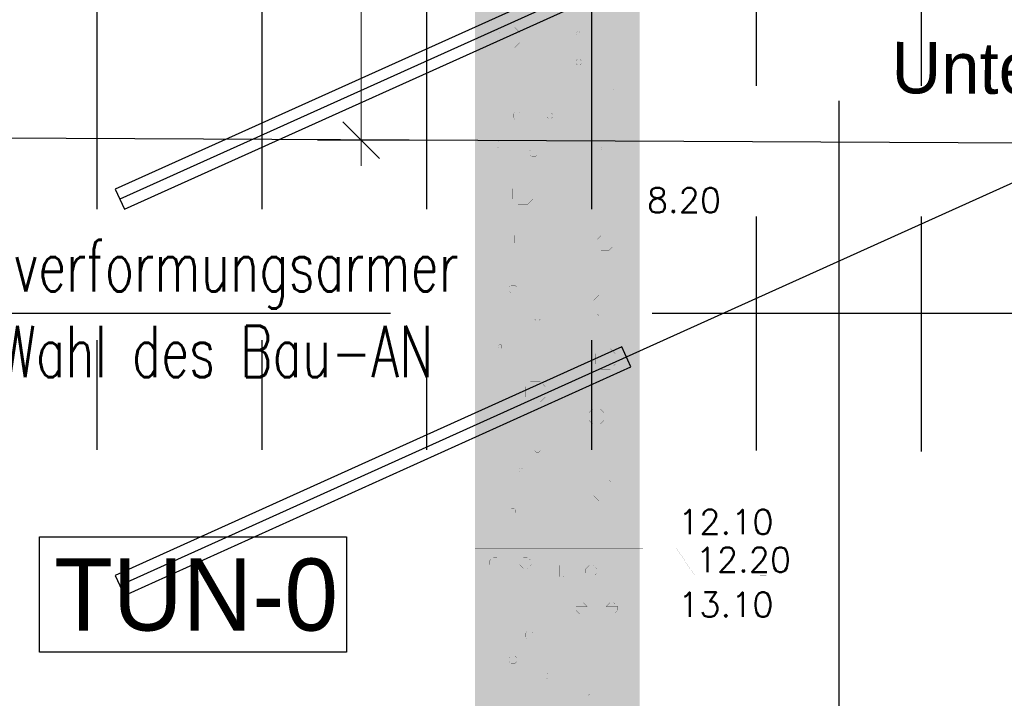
# Model space of a CAD drawing. Header units: metres. Extents: x 3458045 to 3462392, y 5482308 to 5484762.
# Tile 203 of 256: x 3460031 to 3460043, y 5483990 to 5483998. Entities that reach past the tile are written whole.
import ezdxf

# ---------------------------------------------------------------- set-up
doc = ezdxf.new("R2010")
doc.units = ezdxf.units.M
doc.header["$PDMODE"] = 3
doc.header["$PDSIZE"] = 0.1
for name, pattern in [('AUSGEZOGEN', [2, 1, 1]), ('DURCHGEZOGEN', [0]), ('VERDECKT', [9.525, 6.35, -3.175]), ('VERDECKT2', [4.7625, 3.175, -1.5875])]:
    doc.linetypes.add(name, pattern=pattern)
doc.layers.get('0').update_dxf_attribs({"linetype": 'CONTINUOUS'})
doc.layers.get('DEFPOINTS').update_dxf_attribs({"linetype": 'CONTINUOUS'})
for name, color, linetype in [('-SP_TEXT', 2, 'CONTINUOUS'), ('-SP_VERM', 1, 'CONTINUOUS'), ('BAUER_BK BESTAND', 170, 'CONTINUOUS'), ('GGUFUELLUNG', 7, 'DURCHGEZOGEN'), ('GGULINIE', 7, 'DURCHGEZOGEN'), ('GGUTEXT', 7, 'DURCHGEZOGEN'), ('SP_BAUGRUBE-ANKER', 211, 'AUSGEZOGEN'), ('SP_BAUGRUBE-TEXT', 210, 'AUSGEZOGEN'), ('SP_BAUGRUBE-UWB-Sohle', 1, 'AUSGEZOGEN'), ('SP_BAUGRUBE-VERBAU', 210, 'AUSGEZOGEN'), ('SP_TEXT', 2, 'CONTINUOUS'), ('SP_Verbau', 212, 'CONTINUOUS'), ('SP_VERM', 1, 'CONTINUOUS')]:
    doc.layers.add(name, color=color, linetype=linetype)
doc.layers.add('SP_Höhenplan-Beschriftung-Linien', color=2, linetype='CONTINUOUS', lineweight=25)
doc.styles.add('K_ISOCP', font='k_isocp.shx')
doc.styles.add('SP_F', font='romans.shx', dxfattribs={"width": 0.7, "bigfont": 'sp_f.shx'})
doc.styles.get("Standard").update_dxf_attribs({"font": 'txt.shx'})
doc.dimstyles.new('SOFI25$0', dxfattribs={"dimtxt": 2.5, "dimasz": 0.25, "dimexe": 0.9, "dimexo": 0.625, "dimgap": 0.675, "dimtad": 1, "dimdec": 3, "dimrnd": 0.001, "dimzin": 1, "dimdsep": 46, "dimtxsty": 'SP_F', "dimblk1": 'SOF_BEMSTR1', "dimblk2": 'SOF_BEMSTR2', "dimsah": 1, "dimcen": 2.5, "dimse1": 1, "dimse2": 1, "dimclrd": 1, "dimclre": 1, "dimclrt": 1, "dimaunit": 2, "dimadec": 3, "dimazin": 0, "dimtfac": 1, "dimtdec": 3, "dimtmove": 0, "dimatfit": 3, "dimfxl": 1, "dimtolj": 1, "dimtzin": 0, "dimlwd": 0, "dimlwe": 0, "dimarcsym": 0})
doc.dimstyles.new('SOFI35$0', dxfattribs={"dimtxt": 3.5, "dimasz": 0.35, "dimexe": 0.9, "dimexo": 0.625, "dimgap": 0.945, "dimtad": 1, "dimdec": 3, "dimrnd": 0.001, "dimzin": 1, "dimdsep": 46, "dimtxsty": 'SP_F', "dimblk1": 'SOF_BEMSTR1', "dimblk2": 'SOF_BEMSTR2', "dimsah": 1, "dimcen": 3.5, "dimse1": 1, "dimse2": 1, "dimclrd": 1, "dimclre": 1, "dimclrt": 2, "dimaunit": 2, "dimazin": 0, "dimtfac": 1, "dimtdec": 3, "dimtmove": 0, "dimatfit": 3, "dimfxl": 1, "dimtolj": 1, "dimtzin": 0, "dimlwd": 0, "dimlwe": 0, "dimarcsym": 0})

# ---------------------------------------------------------------- blocks, each defined once
blk = doc.blocks.new('SOF_BEMSTR1')
at = {"color": 0, "linetype": 'ByBlock', "lineweight": -2}
for p, q in [((0, 20), (0, -8.5)), ((3.535, 3.535), (-3.535, -3.535)), ((-5, 0), (5, 0))]:
    blk.add_line(p, q, dxfattribs=at)
blk = doc.blocks.new('SOF_BEMSTR2')
at = {"color": 0, "linetype": 'ByBlock', "lineweight": -2}
for p, q in [((0, -20), (0, 8.5)), ((3.535, 3.535), (-3.535, -3.535)), ((-5, 0), (5, 0))]:
    blk.add_line(p, q, dxfattribs=at)
blk = doc.blocks.new('*D115')
at = {"layer": 'DEFPOINTS', "color": 0, "linetype": 'AUSGEZOGEN', "transparency": 16777216}
for p in [(3460025.018, 5483994.675), (3460040.558, 5483994.675), (3460025.018, 5483988.277)]:
    blk.add_point(p, dxfattribs=at)
at = {"layer": 'SP_VERM', "color": 1, "linetype": 'AUSGEZOGEN', "lineweight": 0, "transparency": 16777216}
blk.add_line((3460040.47, 5483988.277), (3460025.105, 5483988.277), dxfattribs=at)
at = {"layer": 'SP_VERM', "color": 1, "linetype": 'AUSGEZOGEN', "lineweight": 0, "transparency": 16777216, "xscale": 0.08750000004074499, "yscale": 0.08750000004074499, "zscale": 0.08750000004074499, "rotation": 180}
blk.add_blockref('SOF_BEMSTR2', (3460025.018, 5483988.277), dxfattribs=at)
at = {"layer": 'SP_VERM', "color": 1, "linetype": 'AUSGEZOGEN', "lineweight": 0, "transparency": 16777216, "xscale": 0.08750000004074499, "yscale": 0.08750000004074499, "zscale": 0.08750000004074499}
blk.add_blockref('SOF_BEMSTR1', (3460040.558, 5483988.277), dxfattribs=at)
at = {"layer": 'SP_VERM', "color": 2, "linetype": 'AUSGEZOGEN', "transparency": 16777216, "insert": (3460032.788, 5483988.951), "char_height": 0.875, "attachment_point": 5, "style": 'SP_F'}
blk.add_mtext('\\A1;\\A1;15.54{\\H.7x;\\S^ ;}', dxfattribs=at)
blk = doc.blocks.new('*D116')
at = {"layer": 'DEFPOINTS', "color": 0, "linetype": 'AUSGEZOGEN', "transparency": 16777216}
for p in [(3460040.558, 5483994.675), (3460050.558, 5483994.675), (3460040.558, 5483988.277)]:
    blk.add_point(p, dxfattribs=at)
at = {"layer": 'SP_VERM', "color": 1, "linetype": 'AUSGEZOGEN', "lineweight": 0, "transparency": 16777216}
blk.add_line((3460050.47, 5483988.277), (3460040.645, 5483988.277), dxfattribs=at)
at = {"layer": 'SP_VERM', "color": 1, "linetype": 'AUSGEZOGEN', "lineweight": 0, "transparency": 16777216, "xscale": 0.08750000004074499, "yscale": 0.08750000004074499, "zscale": 0.08750000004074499, "rotation": 180}
blk.add_blockref('SOF_BEMSTR2', (3460040.558, 5483988.277), dxfattribs=at)
at = {"layer": 'SP_VERM', "color": 1, "linetype": 'AUSGEZOGEN', "lineweight": 0, "transparency": 16777216, "xscale": 0.08750000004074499, "yscale": 0.08750000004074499, "zscale": 0.08750000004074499}
blk.add_blockref('SOF_BEMSTR1', (3460050.558, 5483988.277), dxfattribs=at)
at = {"layer": 'SP_VERM', "color": 2, "linetype": 'AUSGEZOGEN', "transparency": 16777216, "insert": (3460045.558, 5483988.951), "char_height": 0.875, "attachment_point": 5, "style": 'SP_F'}
blk.add_mtext('\\A1;\\A1;10.00{\\H.7x;\\S^ ;}', dxfattribs=at)
blk = doc.blocks.new('*D143')
at = {"layer": 'DEFPOINTS', "color": 0, "linetype": 'AUSGEZOGEN', "transparency": 16777216}
for p in [(3460025.018, 5483991.647), (3460180.558, 5483987.696), (3460025.018, 5483985.783)]:
    blk.add_point(p, dxfattribs=at)
at = {"layer": 'SP_VERM', "color": 1, "linetype": 'AUSGEZOGEN', "lineweight": 0, "transparency": 16777216}
blk.add_line((3460180.47, 5483985.783), (3460025.105, 5483985.783), dxfattribs=at)
at = {"layer": 'SP_VERM', "color": 1, "linetype": 'AUSGEZOGEN', "lineweight": 0, "transparency": 16777216, "xscale": 0.08750000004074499, "yscale": 0.08750000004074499, "zscale": 0.08750000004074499, "rotation": 180}
blk.add_blockref('SOF_BEMSTR2', (3460025.018, 5483985.783), dxfattribs=at)
at = {"layer": 'SP_VERM', "color": 1, "linetype": 'AUSGEZOGEN', "lineweight": 0, "transparency": 16777216, "xscale": 0.08750000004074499, "yscale": 0.08750000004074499, "zscale": 0.08750000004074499}
blk.add_blockref('SOF_BEMSTR1', (3460180.558, 5483985.783), dxfattribs=at)
at = {"layer": 'SP_VERM', "color": 2, "linetype": 'AUSGEZOGEN', "transparency": 16777216, "insert": (3460102.788, 5483986.457), "char_height": 0.875, "attachment_point": 5, "style": 'SP_F'}
blk.add_mtext('\\A1;\\A1;Tunnelabschitt = 155.54{\\H.7x;\\S^ ;}m', dxfattribs=at)
blk = doc.blocks.new('A$C258B6CD9')
at = {"layer": 'GGUFUELLUNG', "color": 30}
for points in [[(0, -5.403), (0, -8.2), (-1.998, -5.403), (-1.998, -8.2)], [(0, -13.104), (0, -21), (-1.998, -13.104), (-1.998, -21)]]:
    blk.add_solid(points, dxfattribs=at)
at = {"layer": 'GGUFUELLUNG', "color": 51}
blk.add_solid([(0, -8.2), (0, -12.101), (-1.998, -8.2), (-1.998, -12.101)], dxfattribs=at)
at = {"layer": 'GGUFUELLUNG', "color": 35}
blk.add_solid([(0, -12.101), (0, -12.2), (-1.998, -12.101), (-1.998, -12.2)], dxfattribs=at)
at = {"layer": 'GGUFUELLUNG', "color": 53}
blk.add_solid([(0, -12.2), (0, -13.104), (-1.998, -12.2), (-1.998, -13.104)], dxfattribs=at)
at = {"layer": 'GGULINIE', "color": 7, "linetype": 'DURCHGEZOGEN'}
for points, const_width in [([(-1.998, 0), (-1.998, -21)], 0.002), ([(0, -21), (0, 0)], 0.002), ([(-1.707, -5.94), (-1.644, -5.878)], 0.001), ([(-1.707, -6.065), (-1.707, -5.94)], 0.001), ([(-1.644, -5.878), (-1.519, -5.878)], 0.001), ([(-1.519, -5.878), (-1.457, -5.94)], 0.001), ([(-1.457, -5.94), (-1.457, -6.065)], 0.001), ([(-0.753, -5.932), (-0.766, -5.94)], 0.001), ([(-0.766, -5.94), (-0.766, -5.965)], 0.001), ([(-0.766, -5.965), (-0.753, -5.973)], 0.001), ([(-0.733, -5.932), (-0.753, -5.932)], 0.001), ([(-0.724, -5.94), (-0.733, -5.932)], 0.001), ([(-0.733, -5.973), (-0.724, -5.965)], 0.001), ([(-0.724, -5.94), (-0.724, -5.94)], 0.001), ([(-0.724, -5.965), (-0.724, -5.94)], 0.001), ([(-1.644, -6.127), (-1.707, -6.065)], 0.001), ([(-1.582, -6.002), (-1.582, -6.002)], 0.001), ([(-1.457, -6.065), (-1.519, -6.127)], 0.001), ([(-1.457, -6.065), (-1.457, -6.065)], 0.001), ([(-0.753, -5.973), (-0.733, -5.973)], 0.001), ([(-1.519, -6.127), (-1.644, -6.127)], 0.001), ([(-0.758, -6.269), (-0.774, -6.285)], 0.001), ([(-0.774, -6.285), (-0.774, -6.319)], 0.001), ([(-0.774, -6.319), (-0.758, -6.335)], 0.001), ([(-0.724, -6.269), (-0.758, -6.269)], 0.001), ([(-0.708, -6.285), (-0.724, -6.269)], 0.001), ([(-0.724, -6.335), (-0.708, -6.319)], 0.001), ([(-0.708, -6.285), (-0.708, -6.285)], 0.001), ([(-0.708, -6.319), (-0.708, -6.285)], 0.001), ([(-0.758, -6.335), (-0.724, -6.335)], 0.001), ([(-1.457, -6.618), (-1.474, -6.635)], 0.001), ([(-1.474, -6.635), (-1.474, -6.668)], 0.001), ([(-1.474, -6.668), (-1.457, -6.685)], 0.001), ([(-1.424, -6.618), (-1.457, -6.618)], 0.001), ([(-1.457, -6.685), (-1.424, -6.685)], 0.001), ([(-1.407, -6.635), (-1.424, -6.618)], 0.001), ([(-1.424, -6.685), (-1.407, -6.668)], 0.001), ([(-1.407, -6.635), (-1.407, -6.635)], 0.001), ([(-1.407, -6.668), (-1.407, -6.635)], 0.001), ([(-0.304, -6.631), (-0.316, -6.639)], 0.001), ([(-0.316, -6.639), (-0.316, -6.664)], 0.001), ([(-0.316, -6.664), (-0.304, -6.673)], 0.001), ([(-0.283, -6.631), (-0.304, -6.631)], 0.001), ([(-0.304, -6.673), (-0.283, -6.673)], 0.001), ([(-0.275, -6.639), (-0.283, -6.631)], 0.001), ([(-0.283, -6.673), (-0.275, -6.664)], 0.001), ([(-0.275, -6.639), (-0.275, -6.639)], 0.001), ([(-0.275, -6.664), (-0.275, -6.639)], 0.001), ([(-1.511, -6.906), (-1.536, -6.926)], 0.001), ([(-1.536, -6.926), (-1.536, -6.976)], 0.001), ([(-1.465, -6.906), (-1.511, -6.906)], 0.001), ([(-1.444, -6.926), (-1.465, -6.906)], 0.001), ([(-1.444, -6.926), (-1.444, -6.926)], 0.001), ([(-1.444, -6.976), (-1.444, -6.926)], 0.001), ([(-1.107, -6.918), (-1.124, -6.935)], 0.001), ([(-1.074, -6.918), (-1.107, -6.918)], 0.001), ([(-1.057, -6.935), (-1.074, -6.918)], 0.001), ([(-1.536, -6.976), (-1.511, -6.997)], 0.001), ([(-1.511, -6.997), (-1.465, -6.997)], 0.001), ([(-1.465, -6.997), (-1.444, -6.976)], 0.001), ([(-1.124, -6.935), (-1.124, -6.968)], 0.001), ([(-1.124, -6.968), (-1.107, -6.985)], 0.001), ([(-1.107, -6.985), (-1.074, -6.985)], 0.001), ([(-1.074, -6.985), (-1.057, -6.968)], 0.001), ([(-1.057, -6.935), (-1.057, -6.935)], 0.001), ([(-1.057, -6.968), (-1.057, -6.935)], 0.001), ([(-1.711, -7.255), (-1.736, -7.276)], 0.001), ([(-1.736, -7.276), (-1.736, -7.326)], 0.001), ([(-1.665, -7.255), (-1.711, -7.255)], 0.001), ([(-1.644, -7.276), (-1.665, -7.255)], 0.001), ([(-1.644, -7.276), (-1.644, -7.276)], 0.001), ([(-1.644, -7.326), (-1.644, -7.276)], 0.001), ([(-1.736, -7.326), (-1.711, -7.347)], 0.001), ([(-1.711, -7.347), (-1.665, -7.347)], 0.001), ([(-1.665, -7.347), (-1.644, -7.326)], 0.001), ([(-1.311, -7.355), (-1.336, -7.376)], 0.001), ([(-1.336, -7.376), (-1.336, -7.426)], 0.001), ([(-1.265, -7.355), (-1.311, -7.355)], 0.001), ([(-1.245, -7.376), (-1.265, -7.355)], 0.001), ([(-1.245, -7.376), (-1.245, -7.376)], 0.001), ([(-1.245, -7.426), (-1.245, -7.376)], 0.001), ([(-0.454, -7.33), (-0.466, -7.339)], 0.001), ([(-0.466, -7.339), (-0.466, -7.364)], 0.001), ([(-0.466, -7.364), (-0.454, -7.372)], 0.001), ([(-0.433, -7.33), (-0.454, -7.33)], 0.001), ([(-0.454, -7.372), (-0.433, -7.372)], 0.001), ([(-0.425, -7.339), (-0.433, -7.33)], 0.001), ([(-0.433, -7.372), (-0.425, -7.364)], 0.001), ([(-0.425, -7.339), (-0.425, -7.339)], 0.001), ([(-0.425, -7.364), (-0.425, -7.339)], 0.001), ([(-1.336, -7.426), (-1.311, -7.447)], 0.001), ([(-1.311, -7.447), (-1.265, -7.447)], 0.001), ([(-1.265, -7.447), (-1.245, -7.426)], 0.001), ([(-1.478, -7.776), (-1.54, -7.838)], 0.001), ([(-1.54, -7.838), (-1.54, -7.963)], 0.001), ([(-1.357, -7.776), (-1.478, -7.776)], 0.001), ([(-1.295, -7.838), (-1.357, -7.776)], 0.001), ([(-1.295, -7.838), (-1.295, -7.838)], 0.001), ([(-1.295, -7.963), (-1.295, -7.838)], 0.001), ([(-1.54, -7.963), (-1.478, -8.025)], 0.001), ([(-1.357, -8.025), (-1.295, -7.963)], 0.001), ([(-1.478, -8.025), (-1.357, -8.025)], 0.001), ([(0, -8.2), (-1.998, -8.2)], 0.001), ([(1.623, -8.2), (0, -8.2)], 0.001), ([(-1.469, -8.358), (-1.515, -8.404)], 0.001), ([(-1.378, -8.358), (-1.469, -8.358)], 0.001), ([(-1.332, -8.404), (-1.378, -8.358)], 0.001), ([(-1.515, -8.404), (-1.515, -8.496)], 0.001), ([(-1.332, -8.404), (-1.332, -8.404)], 0.001), ([(-1.332, -8.496), (-1.332, -8.404)], 0.001), ([(-0.47, -8.408), (-0.516, -8.454)], 0.001), ([(-0.516, -8.454), (-0.516, -8.546)], 0.001), ([(-0.379, -8.408), (-0.47, -8.408)], 0.001), ([(-0.333, -8.454), (-0.379, -8.408)], 0.001), ([(-0.333, -8.454), (-0.333, -8.454)], 0.001), ([(-0.333, -8.546), (-0.333, -8.454)], 0.001), ([(-1.515, -8.496), (-1.469, -8.542)], 0.001), ([(-1.469, -8.542), (-1.378, -8.542)], 0.001), ([(-1.378, -8.542), (-1.332, -8.496)], 0.001), ([(-0.516, -8.546), (-0.47, -8.591)], 0.001), ([(-0.47, -8.591), (-0.379, -8.591)], 0.001), ([(-0.379, -8.591), (-0.333, -8.546)], 0.001), ([(-1.561, -9.008), (-1.586, -9.029)], 0.001), ([(-1.586, -9.029), (-1.586, -9.079)], 0.001), ([(-1.586, -9.079), (-1.561, -9.099)], 0.001), ([(-1.515, -9.008), (-1.561, -9.008)], 0.001), ([(-1.494, -9.029), (-1.515, -9.008)], 0.001), ([(-1.515, -9.099), (-1.494, -9.079)], 0.001), ([(-1.494, -9.029), (-1.494, -9.029)], 0.001), ([(-1.494, -9.079), (-1.494, -9.029)], 0.001), ([(-1.561, -9.099), (-1.515, -9.099)], 0.001), ([(-0.558, -9.191), (-0.495, -9.128)], 0.001), ([(-0.558, -9.316), (-0.558, -9.191)], 0.001), ([(-0.495, -9.128), (-0.37, -9.128)], 0.001), ([(-0.37, -9.128), (-0.308, -9.191)], 0.001), ([(-0.308, -9.191), (-0.308, -9.316)], 0.001), ([(-0.495, -9.378), (-0.558, -9.316)], 0.001), ([(-0.433, -9.253), (-0.433, -9.253)], 0.001), ([(-0.308, -9.316), (-0.37, -9.378)], 0.001), ([(-0.308, -9.316), (-0.308, -9.316)], 0.001), ([(-1.257, -9.37), (-1.274, -9.387)], 0.001), ([(-1.274, -9.387), (-1.274, -9.42)], 0.001), ([(-1.274, -9.42), (-1.257, -9.436)], 0.001), ([(-1.224, -9.37), (-1.257, -9.37)], 0.001), ([(-1.257, -9.436), (-1.224, -9.436)], 0.001), ([(-1.207, -9.387), (-1.224, -9.37)], 0.001), ([(-1.224, -9.436), (-1.207, -9.42)], 0.001), ([(-1.207, -9.387), (-1.207, -9.387)], 0.001), ([(-1.207, -9.42), (-1.207, -9.387)], 0.001), ([(-0.37, -9.378), (-0.495, -9.378)], 0.001), ([(-1.702, -9.732), (-1.715, -9.74)], 0.001), ([(-1.715, -9.74), (-1.715, -9.765)], 0.001), ([(-1.715, -9.765), (-1.702, -9.774)], 0.001), ([(-1.682, -9.732), (-1.702, -9.732)], 0.001), ([(-1.702, -9.774), (-1.682, -9.774)], 0.001), ([(-1.673, -9.74), (-1.682, -9.732)], 0.001), ([(-1.682, -9.774), (-1.673, -9.765)], 0.001), ([(-1.673, -9.74), (-1.673, -9.74)], 0.001), ([(-1.673, -9.765), (-1.673, -9.74)], 0.001), ([(-0.479, -9.778), (-0.541, -9.84)], 0.001), ([(-0.358, -9.778), (-0.479, -9.778)], 0.001), ([(-0.296, -9.84), (-0.358, -9.778)], 0.001), ([(-0.541, -9.84), (-0.541, -9.965)], 0.001), ([(-0.296, -9.84), (-0.296, -9.84)], 0.001), ([(-0.296, -9.965), (-0.296, -9.84)], 0.001), ([(-0.541, -9.965), (-0.479, -10.028)], 0.001), ([(-0.479, -10.028), (-0.358, -10.028)], 0.001), ([(-0.358, -10.028), (-0.296, -9.965)], 0.001), ([(-1.328, -10.177), (-1.39, -10.24)], 0.001), ([(-1.39, -10.24), (-1.39, -10.365)], 0.001), ([(-1.207, -10.177), (-1.328, -10.177)], 0.001), ([(-1.145, -10.24), (-1.207, -10.177)], 0.001), ([(-1.145, -10.24), (-1.145, -10.24)], 0.001), ([(-1.145, -10.365), (-1.145, -10.24)], 0.001), ([(-1.39, -10.365), (-1.328, -10.427)], 0.001), ([(-1.207, -10.427), (-1.145, -10.365)], 0.001), ([(-1.328, -10.427), (-1.207, -10.427)], 0.001), ([(-0.57, -10.51), (-0.616, -10.556)], 0.001), ([(-0.479, -10.51), (-0.57, -10.51)], 0.001), ([(-0.433, -10.556), (-0.479, -10.51)], 0.001), ([(-0.616, -10.556), (-0.616, -10.648)], 0.001), ([(-0.433, -10.556), (-0.433, -10.556)], 0.001), ([(-0.433, -10.648), (-0.433, -10.556)], 0.001), ([(-0.616, -10.648), (-0.57, -10.694)], 0.001), ([(-0.57, -10.694), (-0.479, -10.694)], 0.001), ([(-0.479, -10.694), (-0.433, -10.648)], 0.001), ([(-1.257, -10.968), (-1.274, -10.985)], 0.001), ([(-1.274, -10.985), (-1.274, -11.018)], 0.001), ([(-1.224, -10.968), (-1.257, -10.968)], 0.001), ([(-1.207, -10.985), (-1.224, -10.968)], 0.001), ([(-1.207, -10.985), (-1.207, -10.985)], 0.001), ([(-1.207, -11.018), (-1.207, -10.985)], 0.001), ([(-1.274, -11.018), (-1.257, -11.035)], 0.001), ([(-1.257, -11.035), (-1.224, -11.035)], 0.001), ([(-1.224, -11.035), (-1.207, -11.018)], 0.001), ([(-1.453, -11.231), (-1.465, -11.239)], 0.001), ([(-1.465, -11.239), (-1.465, -11.264)], 0.001), ([(-1.465, -11.264), (-1.453, -11.272)], 0.001), ([(-1.432, -11.231), (-1.453, -11.231)], 0.001), ([(-1.453, -11.272), (-1.432, -11.272)], 0.001), ([(-1.424, -11.239), (-1.432, -11.231)], 0.001), ([(-1.432, -11.272), (-1.424, -11.264)], 0.001), ([(-1.424, -11.239), (-1.424, -11.239)], 0.001), ([(-1.424, -11.264), (-1.424, -11.239)], 0.001), ([(-0.558, -11.439), (-0.495, -11.376)], 0.001), ([(-0.558, -11.564), (-0.558, -11.439)], 0.001), ([(-0.495, -11.376), (-0.37, -11.376)], 0.001), ([(-0.37, -11.376), (-0.308, -11.439)], 0.001), ([(-0.308, -11.439), (-0.308, -11.564)], 0.001), ([(-0.495, -11.626), (-0.558, -11.564)], 0.001), ([(-0.433, -11.501), (-0.433, -11.501)], 0.001), ([(-0.308, -11.564), (-0.37, -11.626)], 0.001), ([(-0.308, -11.564), (-0.308, -11.564)], 0.001), ([(-0.37, -11.626), (-0.495, -11.626)], 0.001), ([(-1.557, -11.718), (-1.573, -11.734)], 0.001), ([(-1.573, -11.734), (-1.573, -11.768)], 0.001), ([(-1.573, -11.768), (-1.557, -11.784)], 0.001), ([(-1.523, -11.718), (-1.557, -11.718)], 0.001), ([(-1.557, -11.784), (-1.523, -11.784)], 0.001), ([(-1.507, -11.734), (-1.523, -11.718)], 0.001), ([(-1.523, -11.784), (-1.507, -11.768)], 0.001), ([(-1.507, -11.734), (-1.507, -11.734)], 0.001), ([(-1.507, -11.768), (-1.507, -11.734)], 0.001), ([(0, -12.101), (-1.998, -12.101)], 0.001), ([(1.623, -12.101), (0, -12.101)], 0.001), ([(0, -12.2), (-1.998, -12.2)], 0.001), ([(1.534, -12.527), (0.665, -12.526), (0.445, -12.203), (0, -12.2)], 0.001), ([(-1.823, -12.354), (-1.777, -12.309)], 0.001), ([(-1.823, -12.4), (-1.823, -12.354)], 0.001), ([(-1.823, -12.354), (-1.686, -12.354)], 0.001), ([(-1.777, -12.446), (-1.823, -12.4)], 0.001), ([(-1.823, -12.4), (-1.686, -12.4)], 0.001), ([(-1.777, -12.309), (-1.732, -12.309)], 0.001), ([(-1.777, -12.446), (-1.777, -12.309)], 0.001), ([(-1.732, -12.309), (-1.686, -12.354)], 0.001), ([(-1.732, -12.446), (-1.732, -12.309)], 0.001), ([(-1.686, -12.4), (-1.732, -12.446)], 0.001), ([(-1.686, -12.354), (-1.686, -12.4)], 0.001), ([(-1.457, -12.354), (-1.411, -12.309)], 0.001), ([(-1.457, -12.4), (-1.457, -12.354)], 0.001), ([(-1.457, -12.354), (-1.315, -12.354)], 0.001), ([(-1.411, -12.446), (-1.457, -12.4)], 0.001), ([(-1.457, -12.4), (-1.315, -12.4)], 0.001), ([(-1.411, -12.309), (-1.365, -12.309)], 0.001), ([(-1.411, -12.446), (-1.411, -12.309)], 0.001), ([(-1.365, -12.309), (-1.315, -12.354)], 0.001), ([(-1.365, -12.446), (-1.365, -12.309)], 0.001), ([(-1.315, -12.4), (-1.365, -12.446)], 0.001), ([(-1.315, -12.354), (-1.315, -12.4)], 0.001), ([(-1.024, -12.454), (-0.978, -12.409)], 0.001), ([(-0.978, -12.409), (-0.932, -12.409)], 0.001), ([(-0.978, -12.546), (-0.978, -12.409)], 0.001), ([(-0.932, -12.409), (-0.887, -12.454)], 0.001), ([(-0.932, -12.546), (-0.932, -12.409)], 0.001), ([(-0.658, -12.454), (-0.612, -12.409)], 0.001), ([(-0.612, -12.409), (-0.566, -12.409)], 0.001), ([(-0.612, -12.546), (-0.612, -12.409)], 0.001), ([(-0.566, -12.409), (-0.516, -12.454)], 0.001), ([(-0.566, -12.546), (-0.566, -12.409)], 0.001), ([(-1.919, -12.446), (-1.224, -12.446)], 0.001), ([(-1.873, -12.446), (-1.873, -12.446)], 0.001), ([(-1.365, -12.446), (-1.365, -12.446)], 0.001), ([(-1.365, -12.446), (-1.365, -12.446)], 0.001), ([(-1.178, -12.446), (-1.178, -12.446)], 0.001), ([(-1.024, -12.5), (-1.024, -12.454)], 0.001), ([(-1.024, -12.454), (-0.887, -12.454)], 0.001), ([(-0.978, -12.546), (-1.024, -12.5)], 0.001), ([(-1.024, -12.5), (-0.887, -12.5)], 0.001), ([(-0.887, -12.5), (-0.932, -12.546)], 0.001), ([(-0.887, -12.454), (-0.887, -12.5)], 0.001), ([(-0.658, -12.5), (-0.658, -12.454)], 0.001), ([(-0.658, -12.454), (-0.516, -12.454)], 0.001), ([(-0.612, -12.546), (-0.658, -12.5)], 0.001), ([(-0.658, -12.5), (-0.516, -12.5)], 0.001), ([(-0.516, -12.5), (-0.566, -12.546)], 0.001), ([(-0.516, -12.454), (-0.516, -12.5)], 0.001), ([(-1.12, -12.546), (-0.425, -12.546)], 0.001), ([(-1.074, -12.546), (-1.074, -12.546)], 0.001), ([(-0.566, -12.546), (-0.566, -12.546)], 0.001), ([(-0.566, -12.546), (-0.566, -12.546)], 0.001), ([(-0.379, -12.546), (-0.379, -12.546)], 0.001), ([(-0.774, -12.908), (-0.728, -12.862)], 0.001), ([(-0.728, -12.862), (-0.683, -12.862)], 0.001), ([(-0.728, -13), (-0.728, -12.862)], 0.001), ([(-0.683, -12.862), (-0.637, -12.908)], 0.001), ([(-0.683, -13), (-0.683, -12.862)], 0.001), ([(-0.408, -12.908), (-0.362, -12.862)], 0.001), ([(-0.362, -12.862), (-0.316, -12.862)], 0.001), ([(-0.362, -13), (-0.362, -12.862)], 0.001), ([(-0.316, -12.862), (-0.266, -12.908)], 0.001), ([(-0.316, -13), (-0.316, -12.862)], 0.001), ([(-1.149, -12.954), (-1.748, -12.954)], 0.001), ([(-0.87, -13), (-0.175, -13)], 0.001), ([(-0.824, -13), (-0.824, -13)], 0.001), ([(-0.774, -12.954), (-0.774, -12.908)], 0.001), ([(-0.774, -12.908), (-0.637, -12.908)], 0.001), ([(-0.728, -13), (-0.774, -12.954)], 0.001), ([(-0.774, -12.954), (-0.637, -12.954)], 0.001), ([(-0.637, -12.954), (-0.683, -13)], 0.001), ([(-0.637, -12.908), (-0.637, -12.954)], 0.001), ([(-0.408, -12.954), (-0.408, -12.908)], 0.001), ([(-0.408, -12.908), (-0.266, -12.908)], 0.001), ([(-0.362, -13), (-0.408, -12.954)], 0.001), ([(-0.408, -12.954), (-0.266, -12.954)], 0.001), ([(-0.266, -12.954), (-0.316, -13)], 0.001), ([(-0.316, -13), (-0.316, -13)], 0.001), ([(-0.316, -13), (-0.316, -13)], 0.001), ([(-0.266, -12.908), (-0.266, -12.954)], 0.001), ([(-0.129, -13), (-0.129, -13)], 0.001), ([(0, -13.104), (-1.998, -13.104)], 0.001), ([(1.623, -13.104), (0, -13.104)], 0.001), ([(-1.361, -13.208), (-1.386, -13.229)], 0.001), ([(-1.386, -13.229), (-1.386, -13.279)], 0.001), ([(-1.315, -13.208), (-1.361, -13.208)], 0.001), ([(-1.295, -13.229), (-1.315, -13.208)], 0.001), ([(-1.295, -13.229), (-1.295, -13.229)], 0.001), ([(-1.295, -13.279), (-1.295, -13.229)], 0.001), ([(-1.386, -13.279), (-1.361, -13.299)], 0.001), ([(-1.361, -13.299), (-1.315, -13.299)], 0.001), ([(-1.315, -13.299), (-1.295, -13.279)], 0.001), ([(-1.561, -13.507), (-1.586, -13.528)], 0.001), ([(-1.586, -13.528), (-1.586, -13.578)], 0.001), ([(-1.586, -13.578), (-1.561, -13.599)], 0.001), ([(-1.515, -13.507), (-1.561, -13.507)], 0.001), ([(-1.561, -13.599), (-1.515, -13.599)], 0.001), ([(-1.494, -13.528), (-1.515, -13.507)], 0.001), ([(-1.515, -13.599), (-1.494, -13.578)], 0.001), ([(-1.494, -13.528), (-1.494, -13.528)], 0.001), ([(-1.494, -13.578), (-1.494, -13.528)], 0.001), ([(-1.107, -13.707), (-1.132, -13.728)], 0.001), ([(-1.132, -13.728), (-1.132, -13.778)], 0.001), ([(-1.061, -13.707), (-1.107, -13.707)], 0.001), ([(-1.041, -13.728), (-1.061, -13.707)], 0.001), ([(-1.041, -13.728), (-1.041, -13.728)], 0.001), ([(-1.041, -13.778), (-1.041, -13.728)], 0.001), ([(-1.132, -13.778), (-1.107, -13.799)], 0.001), ([(-1.107, -13.799), (-1.061, -13.799)], 0.001), ([(-1.061, -13.799), (-1.041, -13.778)], 0.001), ([(-0.608, -13.97), (-0.624, -13.986)], 0.001), ([(-0.574, -13.97), (-0.608, -13.97)], 0.001), ([(-0.558, -13.986), (-0.574, -13.97)], 0.001), ([(-0.624, -13.986), (-0.624, -14.019)], 0.001), ([(-0.624, -14.019), (-0.608, -14.036)], 0.001), ([(-0.574, -14.036), (-0.558, -14.019)], 0.001), ([(-0.558, -13.986), (-0.558, -13.986)], 0.001), ([(-0.558, -14.019), (-0.558, -13.986)], 0.001)]:
    blk.add_lwpolyline(points, dxfattribs=dict(at, const_width=const_width))
at = {"layer": 'GGUTEXT', "color": 7}
for s, p in [(' 8.20', (-0.181, -8.128)), ('12.10', (0.466, -12.031)), ('12.20', (0.679, -12.491)), ('13.10', (0.466, -13.034))]:
    blk.add_text(s, height=0.3, dxfattribs=at).set_placement(p)
blk = doc.blocks.new('A$C288940E1')
at = {"layer": 'SP_Verbau'}
blk.add_line((0, 0), (-10.4038, -4.6916), dxfattribs=at)
blk.add_lwpolyline([(-10.4346, -4.6232), (-10.3729, -4.76), (-6.905, -3.1961), (-6.9667, -3.0594)], close=True, dxfattribs=at)
blk = doc.blocks.new('*D314')
at = {"layer": '-SP_VERM', "color": 1, "linetype": 'AUSGEZOGEN', "lineweight": 0, "transparency": 16777216}
for p, q in [((3460034.764, 5484003.925), (3460034.764, 5484003.044)), ((3460034.764, 5483996.951), (3460034.764, 5484000.852))]:
    blk.add_line(p, q, dxfattribs=at)
at = {"layer": 'DEFPOINTS', "color": 0, "linetype": 'AUSGEZOGEN', "transparency": 16777216}
for p in [(3460035.934, 5484003.987), (3460034.764, 5483996.889), (3460035.934, 5483996.889)]:
    blk.add_point(p, dxfattribs=at)
at = {"layer": '-SP_VERM', "color": 1, "linetype": 'AUSGEZOGEN', "lineweight": 0, "transparency": 16777216, "xscale": 0.0625, "yscale": 0.0625, "zscale": 0.0625}
for name, p, rotation in [('SOF_BEMSTR2', (3460034.764, 5484003.987), 90), ('SOF_BEMSTR1', (3460034.764, 5483996.889), 270)]:
    blk.add_blockref(name, p, dxfattribs=dict(at, rotation=rotation))
at = {"layer": '-SP_VERM', "color": 1, "linetype": 'AUSGEZOGEN', "transparency": 16777216, "insert": (3460034.719, 5484001.948), "char_height": 0.625, "attachment_point": 5, "rotation": 90, "style": 'SP_F'}
blk.add_mtext('\\A1;\\A1;~7.10', dxfattribs=at)

msp = doc.modelspace()

# ---------------------------------------------------------------- linework, layer by layer
at = {"layer": 'SP_BAUGRUBE-UWB-Sohle'}
msp.add_lwpolyline([(3460024.5669, 5483996.9468), (3460120.4503, 5483996.4661, 0.0140442), (3460230.5579, 5483999.0051)], format="xyb", dxfattribs=at)
at = {"layer": 'SP_BAUGRUBE-VERBAU', "linetype": 'VERDECKT2'}
for p, q in [((3460039.5579, 5484005.4873), (3460039.5579, 5483993.1216)), ((3460041.5579, 5484005.4873), (3460041.5579, 5483993.1116)), ((3460031.5579, 5484003.9873), (3460031.5579, 5483993.1316)), ((3460033.5579, 5484003.9873), (3460033.5579, 5483993.1316)), ((3460035.5579, 5484003.9873), (3460035.5579, 5483993.1316)), ((3460037.5579, 5484003.9873), (3460037.5579, 5483993.1316))]:
    msp.add_line(p, q, dxfattribs=at)
at = {"layer": 'SP_Höhenplan-Beschriftung-Linien', "color": 1, "linetype": 'ByBlock'}
msp.add_line((3460040.5579, 5483997.3666), (3460040.5579, 5483965.6286), dxfattribs=at)
at = {"layer": 'SP_Höhenplan-Beschriftung-Linien', "color": 251, "linetype": 'VERDECKT'}
msp.add_line((3460406.594, 5483994.7871), (3459994.581, 5483994.7871), dxfattribs=at)
at = {"layer": 'SP_TEXT', "color": 1, "lineweight": 25}
msp.add_lwpolyline([(3460030.8631, 5483990.675), (3460030.8635, 5483992.0757), (3460034.5858, 5483992.0757), (3460034.5853, 5483990.675)], close=True, dxfattribs=at)

# ---------------------------------------------------------------- block references
at = {"layer": 'BAUER_BK BESTAND', "color": 0}
msp.add_blockref('A$C258B6CD9', (3460038.1436, 5484004.1371), dxfattribs=at)
at = {"layer": 'SP_BAUGRUBE-ANKER', "xscale": 1.772319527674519, "yscale": 1.772319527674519, "zscale": 1.772319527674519}
for p in [(3460050.275, 5484004.4862), (3460050.275, 5483999.8009)]:
    msp.add_blockref('A$C288940E1', p, dxfattribs=at)

# ---------------------------------------------------------------- texts
at = {"layer": '-SP_TEXT', "color": 1, "lineweight": 25, "style": 'K_ISOCP'}
msp.add_text('Unterwasserbetonsohle, Dicke = 1,50m', height=0.625, rotation=359.67785, dxfattribs=at).set_placement((3460041.1964, 5483997.4575))
at = {"layer": 'SP_BAUGRUBE-TEXT', "linetype": 'AUSGEZOGEN', "insert": (3460031.0065, 5483994.8456), "char_height": 0.625, "attachment_point": 5, "style": 'SP_F'}
msp.add_mtext('\\A1;wasserdichter, verformungsarmer\\PVerbau nach Wahl des Bau-AN', dxfattribs=at)
at = {"layer": 'SP_TEXT', "color": 2, "lineweight": 25, "style": 'K_ISOCP'}
msp.add_text('TUN-0', height=0.875, rotation=359.98261, dxfattribs=at).set_placement((3460031.0381, 5483990.9378))

# ---------------------------------------------------------------- dimensions: what is measured, and where the dimension line sits
at = {"layer": '-SP_VERM', "color": 1, "linetype": 'AUSGEZOGEN'}
dim = msp.add_linear_dim(base=(3460034.7642, 5483996.8888), p1=(3460035.9336, 5484003.9873), p2=(3460035.9336, 5483996.8888), angle=270, text='\\A1;~7.10', dimstyle='SOFI25$0', override={"dimblk1": 'SOF_BEMSTR2', "dimblk2": 'SOF_BEMSTR1'}, dxfattribs=at)
dim.commit()
dim.dimension.update_dxf_attribs({"geometry": '*D314', "text_midpoint": (3460034.7189, 5484001.9478), "dimtype": 160})
at = {"layer": 'SP_VERM', "color": 1, "linetype": 'AUSGEZOGEN'}
for base, p1, p2, text, picture, middle in [((3460025.0179, 5483988.2771), (3460040.5579, 5483994.6749), (3460025.0179, 5483994.6749), '\\A1;15.54{\\H.7x;\\S^ ;}', '*D115', (3460032.7879, 5483988.9509)), ((3460040.5579, 5483988.2771), (3460050.5579, 5483994.6749), (3460040.5579, 5483994.6749), '\\A1;10.00{\\H.7x;\\S^ ;}', '*D116', (3460045.5579, 5483988.9509))]:
    dim = msp.add_linear_dim(base=base, p1=p1, p2=p2, text=text, dimstyle='SOFI35$0', dxfattribs=at)
    dim.commit()
    dim.dimension.update_dxf_attribs({"geometry": picture, "text_midpoint": middle})
dim = msp.add_linear_dim(base=(3460025.0179, 5483985.7834), p1=(3460180.5579, 5483987.6961), p2=(3460025.0179, 5483991.6475), angle=180, text='\\A1;Tunnelabschitt = 155.54{\\H.7x;\\S^ ;}m', dimstyle='SOFI35$0', override={"dimpost": 'Tunnelabschitt = <>m'}, dxfattribs=at)
dim.commit()
dim.dimension.update_dxf_attribs({"geometry": '*D143', "text_midpoint": (3460102.7879, 5483986.4571)})

doc.saveas('drawing.dxf')
